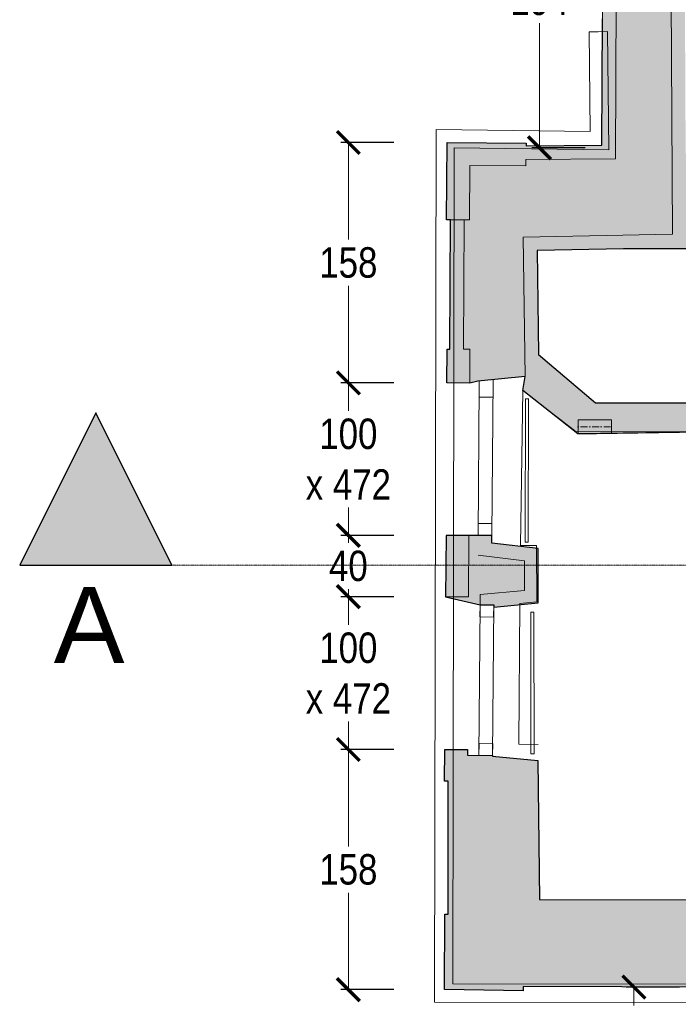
# Model space of a CAD drawing. Extents: x -6068 to 35118, y -17738 to 67348.
# Tile 207 of 243: x -368 to 65, y 22869 to 23517. Entities that reach past the tile are written whole.
import ezdxf
from ezdxf.enums import TextEntityAlignment as Align

# ---------------------------------------------------------------- set-up
doc = ezdxf.new("R2010")
doc.units = 0
doc.header["$LTSCALE"] = 15
for name, pattern in [('AXES', [50.8, 31.75, -6.35, 6.35, -6.35]), ('Continua', [0]), ('Cui_CONTINU', [0]), ('Tratto e 1 Punto [M]', [5, 0, -1, 3, -1])]:
    doc.linetypes.add(name, pattern=pattern)
doc.layers.get('0').update_dxf_attribs({"linetype": 'CONTINUOUS'})
doc.layers.get('DEFPOINTS').update_dxf_attribs({"linetype": 'CONTINUOUS'})
for name, color, linetype, lineweight, true_color in [('EDL-Mesures et Cotes', 7, 'Continua', 0, 0xc0c0c0), ('Enveloppe - NIVEAUX - Style par défaut', 7, 'Continua', 0, 0x000000), ('Extrusion Solide - NIVEAUX - Style par défaut', 7, 'Continua', 0, 0x000000), ('Fenêtre - Cadre - NIVEAUX - Style par défaut', 7, 'Continua', 0, 0x000000), ('Garde-corps - Traverse - NIVEAUX - Style par défaut', 7, 'Continua', 0, 0x000000), ('Échelle - NIVEAUX - Style par défaut', 7, 'Continua', 0, 0x000000)]:
    doc.layers.add(name, color=color, linetype=linetype, lineweight=lineweight, true_color=true_color)
for name, color, linetype in [('EDL_COUVERTURE maçonnerie', 5, 'CONTINUOUS'), ('EDL_NIVEAU 1 murs & cloisons', 5, 'CONTINUOUS'), ('Marques - Coupes', 7, 'CONTINUOUS'), ('PIS-CONTOURS', 44, 'CONTINUOUS'), ('PIS-coupe', 254, 'CONTINUOUS'), ('PIS-fond de plan', 7, 'Cui_CONTINU')]:
    doc.layers.add(name, color=color, linetype=linetype)
doc.styles.add('Arial Narrow', font='ARIALN.TTF')
doc.styles.add('STYLE_GENERE_1', font='arial.ttf')
doc.dimstyles.new('Côtes (ech cm) PIS', dxfattribs={"dimscale": 0, "dimtxt": 20, "dimasz": 15, "dimexe": 5, "dimexo": 5, "dimgap": 5, "dimtad": 0, "dimtih": 1, "dimtoh": 1, "dimdec": 0, "dimtxsty": 'Arial Narrow', "dimblk": 'ARCHTICK', "dimcen": 0, "dimclrd": 256, "dimclre": 256, "dimclrt": 256, "dimadec": 0, "dimazin": 0, "dimtfac": 1, "dimtdec": 0, "dimtmove": 2, "dimatfit": 3, "dimfxl": 30, "dimfxlon": 1, "dimlwd": 0, "dimarcsym": 0})

# ---------------------------------------------------------------- blocks, each defined once
blk = doc.blocks.new('EDP_Niveau 1_2025 09 17')
at = {"layer": 'EDL_COUVERTURE maçonnerie', "linetype": 'Continuous', "ltscale": 0.08}
h = blk.add_hatch(color=9, dxfattribs=at)
h.dxf.hatch_style = 1
h.paths.add_polyline_path([(13.71, -376.04), (17.71, -376.04), (17.72, -373.06), (35, -372.2), (44, -372.2), (44.06, -378.05), (69.15, -380.64), (70.08, -570.78), (96.75, -570.59), (96.76, -576.78), (90.76, -576.79), (89.36, -633.79), (29.21, -633.9), (-27.67, -635.07), (-26.76, -703.46), (10.85, -735.22), (165.49, -735.32), (371.16, -734.5), (369.79, -633.3), (171.94, -633.65), (171.84, -576.65), (165.84, -576.66), (165.84, -570.11), (381, -568.6), (415.45, -568.34), (415.45, -568.22), (416.35, -568.22), (416.38, -574.27), (415.47, -574.28), (415.55, -624.22), (393.17, -624.53), (394.96, -756.39), (165.59, -757.45), (165.57, -753.69), (118.62, -753.89), (-0.74, -755.52), (-36.9, -727.04), (-35.57, -717.87), (-66.55, -720.85), (-71.92, -722.14), (-86.92, -722.05), (-86.78, -699.87), (-84.92, -699.88), (-84.52, -614.82), (-87.11, -614.81), (-86.82, -563.97), (-34.86, -564.38), (-34.88, -566.16), (14.97, -565.8), (15.37, -482.55), (15.82, -399.3), (13.58, -399.29)])
h = blk.add_hatch(color=9, dxfattribs=at)
h.dxf.hatch_style = 1
h.paths.add_polyline_path([(-87.52, -822.35), (-87.76, -862.64), (-65.13, -867.98), (-56.13, -868.04), (-56.14, -869.44), (-26.86, -866.76), (-27.02, -830.97), (-57.32, -827.37), (-57.33, -822.44), (-66.33, -822.44), (-72.52, -822.41), (-87.52, -822.41)])
at = {"layer": 'EDL_NIVEAU 1 murs & cloisons', "linetype": 'Continuous', "ltscale": 0.08}
h = blk.add_hatch(color=9, dxfattribs=at)
h.dxf.hatch_style = 1
h.paths.add_polyline_path([(-88.36, -963.12), (-73.36, -963.21), (-73.39, -966.96), (-56.84, -967.08), (-56.87, -967.43), (-27.24, -970.27), (-26, -1061.72), (79.21, -1061.9), (374.69, -1063.28), (374.69, -1118.78), (420.06, -1118.96), (420.04, -1125.46), (418.85, -1125.45), (418.8, -1131.97), (411.8, -1131.92), (411.8, -1125.42), (151.39, -1124.41), (151, -1171.05), (116.98, -1172.76), (116.96, -1174.76), (110.96, -1174.76), (110.96, -1173.73), (106.43, -1173.73), (95.43, -1173.59), (95.43, -1170.59), (91.47, -1170.54), (91.72, -1151.49), (93.99, -1151.41), (92.85, -1119.32), (28.01, -1119.2), (-36.83, -1119.08), (-36.87, -1121.8), (-88.44, -1121.03), (-88.39, -1071.47), (-86.11, -1071.47), (-86.11, -983.93), (-88.49, -983.92), (-88.36, -963.12)])
for points in [[(89.36, -633.79), (29.21, -633.9), (-27.67, -635.07), (-26.76, -703.46), (10.85, -735.22), (165.49, -735.32)], [(118.62, -753.89), (-0.74, -755.52), (-36.9, -727.04), (-35.57, -717.87), (-66.55, -720.85), (-71.92, -722.14), (-86.92, -722.05), (-86.78, -699.87), (-84.92, -699.88), (-84.52, -614.82), (-87.11, -614.81), (-86.82, -563.97), (-34.86, -564.38), (-34.88, -566.16), (14.97, -565.8), (15.37, -482.55)], [(92.85, -1119.32), (28.01, -1119.2), (-36.83, -1119.08), (-36.87, -1121.8), (-88.44, -1121.03), (-88.39, -1071.47), (-86.11, -1071.47), (-86.11, -983.93), (-88.49, -983.92), (-88.36, -963.12), (-88.36, -963.12), (-73.36, -963.21), (-73.39, -966.96), (-56.84, -967.08), (-56.87, -967.43), (-27.24, -970.27), (-26, -1061.72), (79.21, -1061.9)]]:
    blk.add_lwpolyline(points, dxfattribs=at)
blk.add_lwpolyline([(-87.52, -822.35), (-87.76, -862.64), (-65.13, -867.98), (-56.13, -868.04), (-56.14, -869.44), (-26.86, -866.76), (-27.02, -830.97), (-57.32, -827.37), (-57.33, -822.44), (-66.33, -822.44), (-72.52, -822.41), (-87.52, -822.41)], close=True, dxfattribs=at)
at = {"layer": 'Enveloppe - NIVEAUX - Style par défaut', "color": 18, "linetype": 'Continua', "lineweight": 20, "ltscale": 0.1, "true_color": 0x000000}
for p, q in [((60.19, -388.76), (61.34, -624.24)), ((15.78, -399.3), (14.97, -565.8)), ((23.92, -574.74), (24.78, -399.35)), ((-86.82, -563.97), (-87.11, -614.81)), ((-34.86, -564.38), (-86.82, -563.97)), ((-34.88, -566.16), (-34.86, -564.38)), ((14.97, -565.8), (-34.88, -566.16)), ((-34.98, -579.38), (-34.95, -575.16)), ((-34.95, -575.16), (23.92, -574.74)), ((-72.11, -614.89), (-71.91, -579.09)), ((-71.91, -579.09), (-34.98, -579.38)), ((-87.11, -614.81), (-84.52, -614.82)), ((-84.52, -614.82), (-84.92, -699.88)), ((-75.92, -699.93), (-75.52, -614.88)), ((-75.52, -614.88), (-72.11, -614.89)), ((61.34, -624.24), (-36.78, -626.25)), ((-36.78, -626.25), (-35.57, -717.87)), ((-27.67, -635.07), (29.21, -633.9)), ((29.21, -633.9), (89.36, -633.79)), ((-26.76, -703.46), (-27.67, -635.07)), ((-86.78, -699.87), (-86.92, -722.05)), ((-84.92, -699.88), (-86.78, -699.87)), ((-71.78, -699.96), (-75.92, -699.93)), ((-71.92, -722.14), (-71.78, -699.96)), ((-25.82, -704.21), (-26.76, -703.46)), ((10.85, -735.22), (-25.82, -704.21)), ((-35.57, -717.87), (-66.55, -720.85)), ((-86.92, -722.05), (-71.92, -722.14)), ((-36.9, -727.04), (-0.74, -755.52)), ((165.48, -735.18), (10.85, -735.22)), ((-0.74, -755.52), (11.34, -755.52)), ((11.34, -755.52), (165.57, -753.18)), ((-87.52, -822.35), (-87.76, -862.64)), ((-72.52, -822.44), (-87.52, -822.35)), ((-72.76, -862.73), (-72.52, -822.44)), ((-27.02, -830.97), (-57.32, -827.37)), ((-26.86, -866.76), (-27.02, -830.97)), ((-66.31, -835.36), (-35.98, -838.97)), ((-35.98, -838.97), (-35.9, -858.55)), ((-35.9, -858.55), (-65.09, -861.23)), ((-87.76, -862.64), (-72.76, -862.73)), ((-65.09, -861.23), (-65.13, -867.98)), ((-56.14, -869.44), (-26.86, -866.76)), ((-65.13, -867.98), (-56.13, -868.04)), ((-88.36, -963.12), (-88.49, -983.92)), ((-73.36, -963.21), (-88.36, -963.12)), ((-56.84, -967.08), (-65.84, -967.02)), ((-56.84, -967.43), (-56.84, -967.08)), ((-27.24, -970.27), (-56.84, -967.43)), ((-26.03, -1061.72), (-27.24, -970.27)), ((-88.49, -983.92), (-86.11, -983.93)), ((-86.11, -983.93), (-86.11, -1071.47)), ((131.63, -1062.34), (-26.03, -1061.72)), ((-88.39, -1071.47), (-88.44, -1121.03)), ((-86.11, -1071.47), (-88.39, -1071.47)), ((-36.87, -1121.8), (-36.83, -1119.08)), ((-36.83, -1119.08), (92.85, -1119.32)), ((-88.44, -1121.03), (-36.87, -1121.8))]:
    blk.add_line(p, q, dxfattribs=at)
at = {"layer": 'Enveloppe - NIVEAUX - Style par défaut', "color": 9, "linetype": 'Continua', "lineweight": 13, "ltscale": 0.1, "true_color": 0xc0c0c0}
blk.add_line((-87.11, -614.81), (-72.11, -614.89), dxfattribs=at)
blk.add_line((-87.11, -614.81), (-72.11, -614.89), dxfattribs=at)
at = {"layer": 'Enveloppe - NIVEAUX - Style par défaut', "color": 18, "linetype": 'Continua', "lineweight": 13, "ltscale": 0.1, "true_color": 0x000000}
for p, q in [((21.3, -746.37), (-0.59, -746.41)), ((-0.59, -746.41), (-0.57, -755.41)), ((21.31, -755.37), (21.3, -746.37)), ((-0.57, -755.41), (21.31, -755.37))]:
    blk.add_line(p, q, dxfattribs=at)
at = {"layer": 'Enveloppe - NIVEAUX - Style par défaut', "color": 18, "linetype": 'Tratto e 1 Punto [M]', "lineweight": 13, "ltscale": 0.1, "true_color": 0x000000}
blk.add_line((-0.58, -750.91), (21.3, -750.87), dxfattribs=at)
at = {"layer": 'Extrusion Solide - NIVEAUX - Style par défaut', "color": 253, "linetype": 'Continua', "lineweight": 13, "ltscale": 0.1, "true_color": 0xa5a5c0}
for p, q in [((6.64, -491.2), (6.61, -491.2)), ((6.61, -491.2), (7.32, -556.66)), ((6.75, -491.19), (6.64, -491.2)), ((6.92, -491.19), (6.75, -491.19)), ((7.16, -491.19), (6.92, -491.19)), ((7.44, -491.19), (7.16, -491.19)), ((7.77, -491.18), (7.44, -491.19)), ((8.13, -491.18), (7.77, -491.18)), ((8.51, -491.18), (8.13, -491.18)), ((8.9, -491.17), (8.51, -491.18)), ((9.28, -491.17), (8.9, -491.17)), ((9.64, -491.16), (9.28, -491.17)), ((9.97, -491.16), (9.64, -491.16)), ((10.26, -491.16), (9.97, -491.16)), ((10.49, -491.15), (10.26, -491.16)), ((10.67, -491.15), (10.49, -491.15)), ((10.77, -491.15), (10.67, -491.15)), ((10.81, -491.15), (10.77, -491.15)), ((12.61, -491.13), (10.81, -491.15)), ((18.61, -491.07), (12.61, -491.13)), ((19.45, -568.81), (18.61, -491.07)), ((-94.06, -555.43), (-95.01, -1129.27)), ((7.32, -556.66), (-94.06, -555.43)), ((-82.99, -1117.29), (-82.08, -567.58)), ((-82.08, -567.58), (19.45, -568.81)), ((80.73, -1117.45), (-82.99, -1117.29)), ((-95.01, -1129.27), (80.72, -1129.45))]:
    blk.add_line(p, q, dxfattribs=at)
at = {"layer": 'Fenêtre - Cadre - NIVEAUX - Style par défaut', "color": 254, "linetype": 'Continua', "lineweight": 13, "ltscale": 0.1, "true_color": 0xc0d1ff}
for p, q in [((-66.33, -822.44), (-65.63, -723.4)), ((-65.68, -731.4), (-65.61, -720.76)), ((-56.6, -719.89), (-57.33, -822.51)), ((-56.68, -731.47), (-65.68, -731.4)), ((-66.28, -814.44), (-57.28, -814.51)), ((-65.84, -967.02), (-65.13, -867.98)), ((-65.19, -875.98), (-65.13, -867.98)), ((-65.13, -867.98), (-56.13, -868.04)), ((-65.13, -867.98), (-56.13, -868.04)), ((-56.13, -868.04), (-56.84, -967.08)), ((-56.13, -868.04), (-56.19, -876.04)), ((-56.19, -876.04), (-65.19, -875.98)), ((-65.84, -967.02), (-65.78, -959.02)), ((-65.78, -959.02), (-56.78, -959.08)), ((-56.78, -959.08), (-56.84, -967.08)), ((-56.84, -967.08), (-65.84, -967.02)), ((-56.84, -967.08), (-65.84, -967.02))]:
    blk.add_line(p, q, dxfattribs=at)
at = {"layer": 'Garde-corps - Traverse - NIVEAUX - Style par défaut', "color": 18, "linetype": 'Continua', "lineweight": 13, "ltscale": 0.1, "true_color": 0x000000}
for p, q in [((-35.27, -732.55), (-35.45, -826.87)), ((-33.27, -732.56), (-35.27, -732.55)), ((-33.27, -732.56), (-33.45, -826.88)), ((-33.45, -826.88), (-35.45, -826.87)), ((-29.82, -872.89), (-31.82, -872.89)), ((-31.82, -872.89), (-31.64, -966.01)), ((-29.82, -872.89), (-29.64, -966.01)), ((-29.64, -966.01), (-31.64, -966.01))]:
    blk.add_line(p, q, dxfattribs=at)
at = {"layer": 'Échelle - NIVEAUX - Style par défaut', "color": 18, "linetype": 'Continua', "lineweight": 13, "ltscale": 0.1, "true_color": 0x000000}
for p, q in [((-36.9, -727.04), (-38.51, -829.07)), ((-1.96, -754.33), (-36.9, -727.04)), ((79.21, -754.07), (-1.96, -754.33)), ((-38.51, -829.07), (-28.02, -828.89)), ((-28.02, -828.89), (-27.77, -866.1)), ((-38.97, -867.12), (-39.65, -959.54)), ((-27.77, -866.1), (-38.97, -867.12)), ((-39.65, -959.54), (-26.99, -959.91))]:
    blk.add_line(p, q, dxfattribs=at)
blk = doc.blocks.new('_ArchTick')
at = {"color": 0, "linetype": 'ByBlock', "const_width": 0.15}
blk.add_lwpolyline([(-0.5, -0.5), (0.5, 0.5)], dxfattribs=at)
blk = doc.blocks.new('*D164')
at = {"layer": 'DEFPOINTS', "color": 0, "linetype": 'Continuous', "ltscale": 0.08, "transparency": 16777216}
for p in [(17.73, 23626.94), (-26.02, 23432.51), (14.93, 23432.51)]:
    blk.add_point(p, dxfattribs=at)
at = {"layer": 'EDL-Mesures et Cotes', "linetype": 'Continuous', "lineweight": -2, "ltscale": 0.08, "transparency": 16777216}
for p, q in [((3.98, 23626.94), (-31.02, 23626.94)), ((3.98, 23432.51), (-31.02, 23432.51))]:
    blk.add_line(p, q, dxfattribs=at)
at = {"layer": 'EDL-Mesures et Cotes', "linetype": 'Continuous', "lineweight": 0, "ltscale": 0.08, "transparency": 16777216}
for p, q in [((-26.02, 23626.94), (-26.02, 23544.94)), ((-26.02, 23432.51), (-26.02, 23514.51))]:
    blk.add_line(p, q, dxfattribs=at)
at = {"layer": 'EDL-Mesures et Cotes', "linetype": 'Continuous', "lineweight": 0, "ltscale": 0.08, "transparency": 16777216, "xscale": 15, "yscale": 15, "zscale": 15}
for p, rotation in [((-26.02, 23626.94), 90), ((-26.02, 23432.51), 270)]:
    blk.add_blockref('_ArchTick', p, dxfattribs=dict(at, rotation=rotation))
at = {"layer": 'EDL-Mesures et Cotes', "linetype": 'Continuous', "ltscale": 0.08, "transparency": 16777216, "insert": (-26.02, 23529.72), "char_height": 20, "attachment_point": 5, "style": 'Arial Narrow'}
blk.add_mtext('194', dxfattribs=at)
blk = doc.blocks.new('*D165')
at = {"layer": 'DEFPOINTS', "color": 0, "linetype": 'Continuous', "ltscale": 0.08, "transparency": 16777216}
for p in [(-86.85, 23436.03), (-151.75, 23277.95), (-86.94, 23277.95)]:
    blk.add_point(p, dxfattribs=at)
at = {"layer": 'EDL-Mesures et Cotes', "linetype": 'Continuous', "lineweight": -2, "ltscale": 0.08, "transparency": 16777216}
for p, q in [((-121.75, 23436.03), (-156.75, 23436.03)), ((-121.75, 23277.95), (-156.75, 23277.95))]:
    blk.add_line(p, q, dxfattribs=at)
at = {"layer": 'EDL-Mesures et Cotes', "linetype": 'Continuous', "lineweight": 0, "ltscale": 0.08, "transparency": 16777216}
for p, q in [((-151.75, 23436.03), (-151.75, 23372.2)), ((-151.75, 23277.95), (-151.75, 23341.78))]:
    blk.add_line(p, q, dxfattribs=at)
at = {"layer": 'EDL-Mesures et Cotes', "linetype": 'Continuous', "lineweight": 0, "ltscale": 0.08, "transparency": 16777216, "xscale": 15, "yscale": 15, "zscale": 15}
for p, rotation in [((-151.75, 23436.03), 90), ((-151.75, 23277.95), 270)]:
    blk.add_blockref('_ArchTick', p, dxfattribs=dict(at, rotation=rotation))
at = {"layer": 'EDL-Mesures et Cotes', "linetype": 'Continuous', "ltscale": 0.08, "transparency": 16777216, "insert": (-151.75, 23356.99), "char_height": 20, "attachment_point": 5, "style": 'Arial Narrow'}
blk.add_mtext('158', dxfattribs=at)
blk = doc.blocks.new('*D166')
at = {"layer": 'DEFPOINTS', "color": 0, "linetype": 'Continuous', "ltscale": 0.08, "transparency": 16777216}
for p in [(-86.94, 23277.95), (-151.75, 23177.65), (-87.54, 23177.65)]:
    blk.add_point(p, dxfattribs=at)
at = {"layer": 'EDL-Mesures et Cotes', "linetype": 'Continuous', "lineweight": -2, "ltscale": 0.08, "transparency": 16777216}
for p, q in [((-121.75, 23277.95), (-156.75, 23277.95)), ((-121.75, 23177.65), (-156.75, 23177.65))]:
    blk.add_line(p, q, dxfattribs=at)
at = {"layer": 'EDL-Mesures et Cotes', "linetype": 'Continuous', "lineweight": 0, "ltscale": 0.08, "transparency": 16777216}
for p, q in [((-151.75, 23277.95), (-151.75, 23259.56)), ((-151.75, 23177.65), (-151.75, 23196.05))]:
    blk.add_line(p, q, dxfattribs=at)
at = {"layer": 'EDL-Mesures et Cotes', "linetype": 'Continuous', "lineweight": 0, "ltscale": 0.08, "transparency": 16777216, "xscale": 15, "yscale": 15, "zscale": 15}
for p, rotation in [((-151.75, 23277.95), 90), ((-151.75, 23177.65), 270)]:
    blk.add_blockref('_ArchTick', p, dxfattribs=dict(at, rotation=rotation))
at = {"layer": 'EDL-Mesures et Cotes', "linetype": 'Continuous', "ltscale": 0.08, "transparency": 16777216, "insert": (-151.75, 23227.8), "char_height": 20, "attachment_point": 5, "style": 'Arial Narrow'}
blk.add_mtext('100\\Px 472', dxfattribs=at)
blk = doc.blocks.new('*D160')
at = {"layer": 'DEFPOINTS', "color": 0, "linetype": 'Continuous', "ltscale": 0.08, "transparency": 16777216}
for p in [(-87.54, 23177.65), (-151.75, 23137.36), (-87.78, 23137.36)]:
    blk.add_point(p, dxfattribs=at)
at = {"layer": 'EDL-Mesures et Cotes', "linetype": 'Continuous', "lineweight": 0, "ltscale": 0.08, "transparency": 16777216}
for p, q in [((-151.75, 23177.65), (-151.75, 23192.65)), ((-151.75, 23177.65), (-151.75, 23172.71)), ((-151.75, 23137.36), (-151.75, 23142.29)), ((-151.75, 23137.36), (-151.75, 23122.36))]:
    blk.add_line(p, q, dxfattribs=at)
at = {"layer": 'EDL-Mesures et Cotes', "linetype": 'Continuous', "lineweight": -2, "ltscale": 0.08, "transparency": 16777216}
for p, q in [((-121.75, 23177.65), (-156.75, 23177.65)), ((-121.75, 23137.36), (-156.75, 23137.36))]:
    blk.add_line(p, q, dxfattribs=at)
at = {"layer": 'EDL-Mesures et Cotes', "linetype": 'Continuous', "lineweight": 0, "ltscale": 0.08, "transparency": 16777216, "xscale": 15, "yscale": 15, "zscale": 15}
for p, rotation in [((-151.75, 23177.65), 270), ((-151.75, 23137.36), 90)]:
    blk.add_blockref('_ArchTick', p, dxfattribs=dict(at, rotation=rotation))
at = {"layer": 'EDL-Mesures et Cotes', "linetype": 'Continuous', "ltscale": 0.08, "transparency": 16777216, "insert": (-151.75, 23157.5), "char_height": 20, "attachment_point": 5, "style": 'Arial Narrow'}
blk.add_mtext('40', dxfattribs=at)
blk = doc.blocks.new('*D161')
at = {"layer": 'DEFPOINTS', "color": 0, "linetype": 'Continuous', "ltscale": 0.08, "transparency": 16777216}
for p in [(-87.78, 23137.36), (-151.75, 23036.88), (-88.39, 23036.88)]:
    blk.add_point(p, dxfattribs=at)
at = {"layer": 'EDL-Mesures et Cotes', "linetype": 'Continuous', "lineweight": -2, "ltscale": 0.08, "transparency": 16777216}
for p, q in [((-121.75, 23137.36), (-156.75, 23137.36)), ((-121.75, 23036.88), (-156.75, 23036.88))]:
    blk.add_line(p, q, dxfattribs=at)
at = {"layer": 'EDL-Mesures et Cotes', "linetype": 'Continuous', "lineweight": 0, "ltscale": 0.08, "transparency": 16777216}
for p, q in [((-151.75, 23137.36), (-151.75, 23118.88)), ((-151.75, 23036.88), (-151.75, 23055.37))]:
    blk.add_line(p, q, dxfattribs=at)
at = {"layer": 'EDL-Mesures et Cotes', "linetype": 'Continuous', "lineweight": 0, "ltscale": 0.08, "transparency": 16777216, "xscale": 15, "yscale": 15, "zscale": 15}
for p, rotation in [((-151.75, 23137.36), 90), ((-151.75, 23036.88), 270)]:
    blk.add_blockref('_ArchTick', p, dxfattribs=dict(at, rotation=rotation))
at = {"layer": 'EDL-Mesures et Cotes', "linetype": 'Continuous', "ltscale": 0.08, "transparency": 16777216, "insert": (-151.75, 23087.12), "char_height": 20, "attachment_point": 5, "style": 'Arial Narrow'}
blk.add_mtext('100\\Px 472', dxfattribs=at)
blk = doc.blocks.new('*D162')
at = {"layer": 'DEFPOINTS', "color": 0, "linetype": 'Continuous', "ltscale": 0.08, "transparency": 16777216}
for p in [(-88.39, 23036.88), (-151.75, 22878.97), (-88.46, 22878.97)]:
    blk.add_point(p, dxfattribs=at)
at = {"layer": 'EDL-Mesures et Cotes', "linetype": 'Continuous', "lineweight": -2, "ltscale": 0.08, "transparency": 16777216}
for p, q in [((-121.75, 23036.88), (-156.75, 23036.88)), ((-121.75, 22878.97), (-156.75, 22878.97))]:
    blk.add_line(p, q, dxfattribs=at)
at = {"layer": 'EDL-Mesures et Cotes', "linetype": 'Continuous', "lineweight": 0, "ltscale": 0.08, "transparency": 16777216}
for p, q in [((-151.75, 23036.88), (-151.75, 22973.14)), ((-151.75, 22878.97), (-151.75, 22942.72))]:
    blk.add_line(p, q, dxfattribs=at)
at = {"layer": 'EDL-Mesures et Cotes', "linetype": 'Continuous', "lineweight": 0, "ltscale": 0.08, "transparency": 16777216, "xscale": 15, "yscale": 15, "zscale": 15}
for p, rotation in [((-151.75, 23036.88), 90), ((-151.75, 22878.97), 270)]:
    blk.add_blockref('_ArchTick', p, dxfattribs=dict(at, rotation=rotation))
at = {"layer": 'EDL-Mesures et Cotes', "linetype": 'Continuous', "ltscale": 0.08, "transparency": 16777216, "insert": (-151.75, 22957.93), "char_height": 20, "attachment_point": 5, "style": 'Arial Narrow'}
blk.add_mtext('158', dxfattribs=at)
blk = doc.blocks.new('*D163')
at = {"layer": 'DEFPOINTS', "color": 0, "linetype": 'Continuous', "ltscale": 0.08, "transparency": 16777216}
for p in [(94.87, 22880.68), (36.06, 22826.03), (95.4, 22826.03)]:
    blk.add_point(p, dxfattribs=at)
at = {"layer": 'EDL-Mesures et Cotes', "linetype": 'Continuous', "lineweight": -2, "ltscale": 0.08, "transparency": 16777216}
for p, q in [((66.06, 22880.68), (31.06, 22880.68)), ((66.06, 22826.03), (31.06, 22826.03))]:
    blk.add_line(p, q, dxfattribs=at)
at = {"layer": 'EDL-Mesures et Cotes', "linetype": 'Continuous', "lineweight": 0, "ltscale": 0.08, "transparency": 16777216}
for p, q in [((36.06, 22880.68), (36.06, 22868.53)), ((36.06, 22826.03), (36.06, 22838.18))]:
    blk.add_line(p, q, dxfattribs=at)
at = {"layer": 'EDL-Mesures et Cotes', "linetype": 'Continuous', "lineweight": 0, "ltscale": 0.08, "transparency": 16777216, "xscale": 15, "yscale": 15, "zscale": 15}
for p, rotation in [((36.06, 22880.68), 90), ((36.06, 22826.03), 270)]:
    blk.add_blockref('_ArchTick', p, dxfattribs=dict(at, rotation=rotation))
at = {"layer": 'EDL-Mesures et Cotes', "linetype": 'Continuous', "ltscale": 0.08, "transparency": 16777216, "insert": (36.06, 22853.35), "char_height": 20, "attachment_point": 5, "style": 'Arial Narrow'}
blk.add_mtext('55', dxfattribs=at)
blk = doc.blocks.new('*D167')
at = {"layer": 'DEFPOINTS', "color": 0, "linetype": 'Continuous', "ltscale": 0.08, "transparency": 16777216}
for p in [(95.4, 22826.03), (36.06, 22796.15), (95.02, 22796.15)]:
    blk.add_point(p, dxfattribs=at)
at = {"layer": 'EDL-Mesures et Cotes', "linetype": 'Continuous', "lineweight": 0, "ltscale": 0.08, "transparency": 16777216}
for p, q in [((-19.6, 22834.94), (-29.6, 22834.94)), ((36.06, 22811.09), (-19.6, 22834.94)), ((36.06, 22826.03), (36.06, 22796.15))]:
    blk.add_line(p, q, dxfattribs=at)
at = {"layer": 'EDL-Mesures et Cotes', "linetype": 'Continuous', "lineweight": -2, "ltscale": 0.08, "transparency": 16777216}
for p, q in [((66.06, 22826.03), (31.06, 22826.03)), ((66.06, 22796.15), (31.06, 22796.15))]:
    blk.add_line(p, q, dxfattribs=at)
at = {"layer": 'EDL-Mesures et Cotes', "linetype": 'Continuous', "lineweight": 0, "ltscale": 0.08, "transparency": 16777216, "xscale": 15, "yscale": 15, "zscale": 15}
for p, rotation in [((36.06, 22826.03), 90), ((36.06, 22796.15), 270)]:
    blk.add_blockref('_ArchTick', p, dxfattribs=dict(at, rotation=rotation))
at = {"layer": 'EDL-Mesures et Cotes', "linetype": 'Continuous', "ltscale": 0.08, "transparency": 16777216, "insert": (-61.99, 22834.94), "char_height": 20, "attachment_point": 5, "style": 'Arial Narrow'}
blk.add_mtext('30\\Px 156', dxfattribs=at)
blk = doc.blocks.new('*U834')
at = {"layer": 'PIS-CONTOURS', "linetype": 'Continuous', "lineweight": 0}
blk.add_hatch(color=0, dxfattribs=at).paths.add_polyline_path([(32538.5, 0), (31538.5, 0), (32038.5, -1000)])
at = {"layer": 'PIS-CONTOURS', "color": 0, "linetype": 'AXES', "lineweight": 13, "ltscale": 0.005}
blk.add_line((1000, 0), (31538.5, 0), dxfattribs=at)
at = {"layer": 'PIS-CONTOURS', "color": 0, "linetype": 'Continuous', "lineweight": 25, "flags": 128}
blk.add_lwpolyline([(32538.5, 0), (31538.5, 0), (32038.5, -1000)], close=True, dxfattribs=at)
at = {"layer": 'PIS-CONTOURS', "color": 0, "lineweight": 15, "style": 'STYLE_GENERE_1'}
blk.add_attdef('REP1', text='', height=500, dxfattribs=at).set_placement((-721.3, -441.4), align=Align.MIDDLE_CENTER)
blk.add_attdef('REP', text='', height=500, dxfattribs=at).set_placement((35848.1, -844.2), align=Align.BOTTOM_LEFT)

msp = doc.modelspace()

# ---------------------------------------------------------------- block references
at = {"layer": 'PIS-coupe', "lineweight": 13}
ref = msp.add_blockref('*U834', (2885.96, 23158.15), dxfattribs=dict(at, xscale=0.1, yscale=0.1, zscale=0.1, rotation=180))
ref.add_attrib('REP', 'A', dxfattribs={"layer": 'Marques - Coupes', "lineweight": 15, "height": 50, "style": 'STYLE_GENERE_1'}).set_placement((-345.53, 23078.7), align=Align.BOTTOM_LEFT)
at = {"layer": 'PIS-fond de plan'}
msp.add_blockref('EDP_Niveau 1_2025 09 17', (0, 24000), dxfattribs=at)

# ---------------------------------------------------------------- dimensions: what is measured, and where the dimension line sits
at = {"layer": 'EDL-Mesures et Cotes', "linetype": 'Continuous', "ltscale": 0.08}
for base, p1, p2, picture, middle in [((-26.02, 23432.51), (17.73, 23626.94), (14.93, 23432.51), '*D164', (-26.02, 23529.72)), ((-151.75, 23277.95), (-86.85, 23436.03), (-86.94, 23277.95), '*D165', (-151.75, 23356.99)), ((-151.75, 23137.36), (-87.54, 23177.65), (-87.78, 23137.36), '*D160', (-151.75, 23157.5)), ((-151.75, 22878.97), (-88.39, 23036.88), (-88.46, 22878.97), '*D162', (-151.75, 22957.93)), ((36.06, 22826.03), (94.87, 22880.68), (95.4, 22826.03), '*D163', (36.06, 22853.35))]:
    dim = msp.add_linear_dim(base=base, p1=p1, p2=p2, angle=90, dimstyle='Côtes (ech cm) PIS', override={"dimscale": 1}, dxfattribs=at)
    dim.commit()
    dim.dimension.update_dxf_attribs({"geometry": picture, "text_midpoint": middle})
for base, p1, p2, picture, middle in [((-151.75, 23177.65), (-86.94, 23277.95), (-87.54, 23177.65), '*D166', (-151.75, 23227.8)), ((-151.75, 23036.88), (-87.78, 23137.36), (-88.39, 23036.88), '*D161', (-151.75, 23087.12))]:
    dim = msp.add_linear_dim(base=base, p1=p1, p2=p2, angle=90, text='<>\\Px 472', dimstyle='Côtes (ech cm) PIS', override={"dimscale": 1}, dxfattribs=at)
    dim.commit()
    dim.dimension.update_dxf_attribs({"geometry": picture, "text_midpoint": middle})
dim = msp.add_linear_dim(base=(36.06, 22796.15), p1=(95.4, 22826.03), p2=(95.02, 22796.15), angle=90, text='<>\\Px 156', dimstyle='Côtes (ech cm) PIS', override={"dimscale": 1, "dimtmove": 1}, dxfattribs=at)
dim.commit()
dim.dimension.update_dxf_attribs({"geometry": '*D167', "text_midpoint": (-34.6, 22834.94), "dimtype": 160})

doc.saveas('drawing.dxf')
